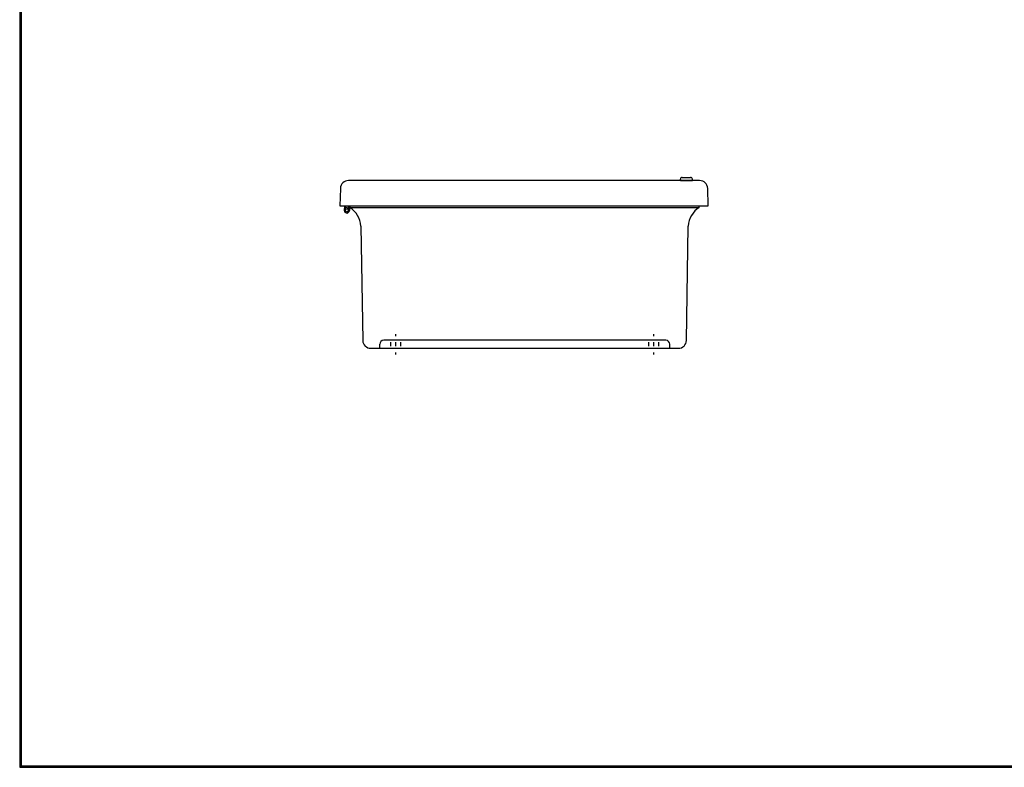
# Model space of a CAD drawing. Extents: x -0.9 to 70.3, y -1.7 to 44.7.
# Tile 1 of 5: x -0.9 to 29.7, y -1.7 to 21.5. Entities that reach past the tile are written whole.
import ezdxf

# ---------------------------------------------------------------- set-up
doc = ezdxf.new("R2010")
doc.units = 0
doc.header["$LTSCALE"] = 1.5
doc.header["$MEASUREMENT"] = 0
doc.layers.get('0').update_dxf_attribs({"linetype": 'CONTINUOUS'})
doc.layers.add('TITLE', color=1, linetype='CONTINUOUS')

msp = doc.modelspace()

# ---------------------------------------------------------------- linework, layer by layer
for p, q in [((20.2424, 16.5542), (9.3489, 16.5542)), ((19.646, 16.5542), (19.646, 16.5942)), ((19.646, 16.5542), (20.021, 16.5542)), ((19.706, 16.6542), (19.961, 16.6542)), ((20.021, 16.5542), (20.021, 16.5942)), ((9.099, 16.3129), (9.0802, 15.7742)), ((20.511, 15.7742), (20.4922, 16.3129)), ((9.0802, 15.7742), (20.511, 15.7742)), ((9.2211, 15.7742), (9.216, 15.6272)), ((9.2531, 15.7742), (9.248, 15.6272)), ((9.342, 15.7742), (9.3448, 15.6924)), ((9.374, 15.7742), (9.3791, 15.6272)), ((9.3898, 15.7742), (9.3941, 15.7164)), ((9.3941, 15.7164), (20.2279, 15.722)), ((20.2279, 15.722), (20.2318, 15.7742)), ((9.7349, 15.1433), (9.7922, 11.5924)), ((19.8334, 11.5924), (19.8907, 15.1433)), ((10.8179, 11.7237), (10.8179, 11.7862)), ((18.8179, 11.7237), (18.8179, 11.7862)), ((10.0421, 11.3487), (19.5835, 11.3487)), ((10.3179, 11.3487), (10.3179, 11.4737)), ((19.1929, 11.5987), (10.4429, 11.5987)), ((10.6619, 11.4112), (10.6619, 11.5362)), ((10.8179, 11.4112), (10.8179, 11.5362)), ((10.9739, 11.4112), (10.9739, 11.5362)), ((18.6619, 11.4112), (18.6619, 11.5362)), ((18.8179, 11.4112), (18.8179, 11.5362)), ((18.9739, 11.4112), (18.9739, 11.5362)), ((19.3179, 11.3487), (19.3179, 11.4737)), ((10.8179, 11.1612), (10.8179, 11.2237)), ((18.8179, 11.1612), (18.8179, 11.2237))]:
    msp.add_line(p, q)
msp.add_circle((9.2976, 15.6272), 0.05)
for centre, radius, start, end in [((9.3489, 16.3042), 0.25, 90, 178), ((19.706, 16.5942), 0.06, 90, 180), ((19.961, 16.5942), 0.06, 0, 90), ((20.2424, 16.3042), 0.25, 2, 90), ((9.2976, 15.6272), 0.0805, 180, 125.97144), ((8.9871, 15.0865), 0.75, 4.34659, 57.13309), ((20.6392, 15.0948), 0.75, 123.25085, 176.28957), ((10.0422, 11.5987), 0.25, 181.44305, 269.99585), ((10.4429, 11.4737), 0.125, 90, 180), ((19.1929, 11.4737), 0.125, 0, 90), ((19.5835, 11.5987), 0.25, 270.00415, 358.55695)]:
    msp.add_arc(centre, radius, start, end)
at = {"layer": 'TITLE'}
for points in [[(70.2739, 44.7451), (-0.8501, 44.7451), (-0.8501, -1.6522), (70.2739, -1.6522)], [(70.2517, 44.7229), (-0.8279, 44.7229), (-0.8279, -1.63), (70.2517, -1.63)], [(70.2295, 44.7007), (-0.8056, 44.7007), (-0.8056, -1.6077), (70.2295, -1.6077)]]:
    msp.add_lwpolyline(points, close=True, dxfattribs=at)

doc.saveas('drawing.dxf')
